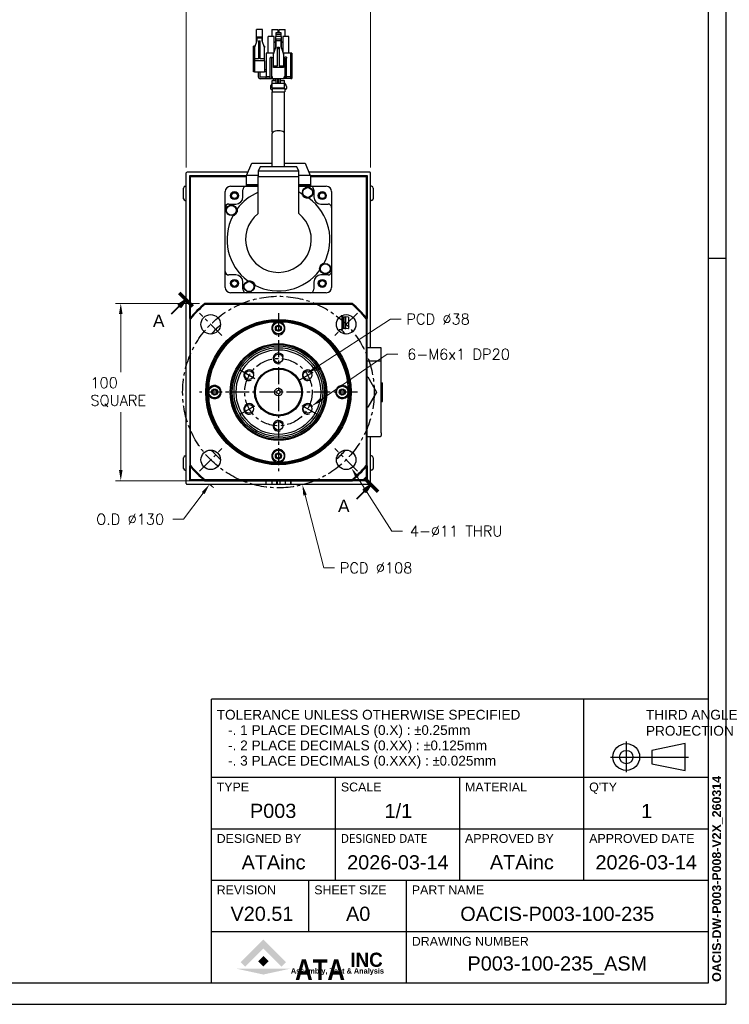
# Model space of a CAD drawing. Extents: x 127 to 1318, y -9818 to -8942.
# Tile 5 of 18: x 918 to 1318, y -9783 to -9228. Entities that reach past the tile are written whole.
import ezdxf
from ezdxf.enums import TextEntityAlignment as Align

# ---------------------------------------------------------------- set-up
doc = ezdxf.new("R2010")
doc.units = 0
doc.header["$LTSCALE"] = 25.4
doc.linetypes.add('CENTER', pattern=[2, 1.25, -0.25, 0.25, -0.25])
doc.linetypes.add('CHAIN', pattern=[0.3543, 0.2362, -0.0295, 0.0591, -0.0295])
doc.layers.get('0').update_dxf_attribs({"linetype": 'CONTINUOUS'})
doc.layers.get('Defpoints').update_dxf_attribs({"linetype": 'CONTINUOUS'})
doc.layers.add('ATA-CENTER', color=133, linetype='CENTER')
doc.layers.add('ATA-TEXT', color=7, linetype='CONTINUOUS')
doc.layers.add('ATA-DIM', color=252, linetype='CONTINUOUS', lineweight=25)
doc.layers.add('ATA-SECTION', color=3, linetype='CHAIN', lineweight=40)
doc.styles.get("Standard").update_dxf_attribs({"font": 'simplex.shx'})
doc.styles.add('주 문자 (ISO)', font='arial.ttf')
doc.dimstyles.new('ata_A0', dxfattribs={"dimtxt": 6, "dimasz": 6, "dimexe": 3, "dimexo": 3, "dimgap": 3, "dimtad": 0, "dimtih": 1, "dimtoh": 1, "dimdec": 6, "dimdsep": 46, "dimtxsty": 'Standard', "dimcen": 0, "dimclrd": 252, "dimclre": 252, "dimclrt": 4, "dimadec": 6, "dimazin": 2, "dimtfac": 1, "dimtdec": 6, "dimtofl": 0, "dimtmove": 0, "dimatfit": 3, "dimfxl": 0, "dimtolj": 1, "dimtzin": 0, "dimlwd": 0, "dimlwe": 0, "dimarcsym": 0})

# ---------------------------------------------------------------- blocks, each defined once
blk = doc.blocks.new('*D9750')
at = {"layer": 'ATA-DIM', "color": 252, "lineweight": 0}
for p, q in [((1018.87, -9388.03), (971.53, -9388.03)), ((974.53, -9394.03), (974.53, -9426.76)), ((974.53, -9482.03), (974.53, -9449.3)), ((1018.87, -9488.03), (971.53, -9488.03))]:
    blk.add_line(p, q, dxfattribs=at)
at = {"layer": 'ATA-DIM', "color": 252}
for points in [[(975.53, -9394.03), (973.53, -9394.03), (974.53, -9388.03)], [(973.53, -9482.03), (975.53, -9482.03), (974.53, -9488.03)]]:
    blk.add_solid(points, dxfattribs=at)
at = {"layer": 'Defpoints', "color": 0}
for p in [(1021.87, -9388.03), (974.53, -9488.03), (1021.87, -9488.03)]:
    blk.add_point(p, dxfattribs=at)
at = {"layer": 'ATA-DIM', "color": 4, "insert": (957.4, -9429.76), "char_height": 6, "attachment_point": 1}
blk.add_mtext('\\A1;100\\PSQUARE', dxfattribs=at)
blk = doc.blocks.new('*D9749')
at = {"layer": 'ATA-DIM', "color": 252, "lineweight": 0}
for p, q in [((1011.4, -9311.53), (1011.4, -9213.36)), ((1115.4, -9311.53), (1115.4, -9213.36)), ((1017.4, -9216.36), (1051.42, -9216.36)), ((1109.4, -9216.36), (1079.38, -9216.36))]:
    blk.add_line(p, q, dxfattribs=at)
at = {"layer": 'ATA-DIM', "color": 252}
for points in [[(1017.4, -9215.36), (1017.4, -9217.36), (1011.4, -9216.36)], [(1109.4, -9217.36), (1109.4, -9215.36), (1115.4, -9216.36)]]:
    blk.add_solid(points, dxfattribs=at)
at = {"layer": 'Defpoints', "color": 0}
for p in [(1115.4, -9216.36), (1011.4, -9314.53), (1115.4, -9314.53)]:
    blk.add_point(p, dxfattribs=at)
at = {"layer": 'ATA-DIM', "color": 4, "insert": (1054.42, -9211.8), "char_height": 6, "attachment_point": 1}
blk.add_mtext('\\A1;(104)', dxfattribs=at)
blk = doc.blocks.new('*D9753')
at = {"layer": 'ATA-DIM', "color": 252, "lineweight": 0}
for p, q in [((1009.94, -9509.76), (1020.97, -9494.96)), ((1003.92, -9509.76), (1009.94, -9509.76))]:
    blk.add_line(p, q, dxfattribs=at)
blk.add_arc((1063.4, -9438.03), 65, 232.9295, 235.9452, dxfattribs=at)
at = {"layer": 'ATA-DIM', "color": 252}
blk.add_solid([(1021.77, -9495.56), (1020.17, -9494.36), (1024.55, -9490.15)], dxfattribs=at)
at = {"layer": 'Defpoints', "color": 0}
for p in [(1102.24, -9385.92), (1024.55, -9490.15)]:
    blk.add_point(p, dxfattribs=at)
at = {"layer": 'ATA-DIM', "color": 4, "insert": (960.66, -9506.76), "char_height": 6, "attachment_point": 1}
blk.add_mtext('\\A1;O.D %%c130', dxfattribs=at)
blk = doc.blocks.new('ata-Title-A0-002')
for color, points in [(176, [(19.06, 9.27), (16.5, 11.82), (29.3, 24.62), (42.09, 11.82), (39.54, 9.27), (29.3, 19.51)]), (30, [(29.3, 15.23), (32.28, 12.25), (29.3, 9.27), (26.32, 12.25)]), (9, [(44.36, 8.06), (29.3, 4.78), (14.24, 8.06)])]:
    blk.add_hatch(color=color).paths.add_polyline_path(points)
at = {"color": 253}
for p, q in [((0, 0), (0, 160)), ((280, 160), (0, 160)), ((210, 58), (210, 160)), ((280, 160), (280, 0)), ((0, 116), (280, 116)), ((70, 58), (70, 116)), ((140, 58), (140, 116)), ((0, 87), (280, 87)), ((0, 58), (280, 58)), ((55, 29), (55, 58)), ((110, 0), (110, 58)), ((0, 29), (280, 29)), ((280, 0), (0, 0))]:
    blk.add_line(p, q, dxfattribs=at)
for p, q in [((233.92, 136.17), (233.92, 118.94)), ((267.18, 134.93), (248.36, 131.17)), ((267.18, 119.87), (267.18, 134.93)), ((248.36, 131.17), (248.36, 123.64)), ((225.1, 127.4), (268.96, 127.4)), ((248.36, 123.64), (267.18, 119.87)), ((0, 116), (280, 116))]:
    blk.add_line(p, q)
for radius in [7.53, 3.76]:
    blk.add_circle((233.92, 127.4), radius)
at = {"char_height": 5.5, "attachment_point": 1, "style": '주 문자 (ISO)'}
for s, insert, line_spacing_factor in [('TOLERANCE UNLESS OTHERWISE SPECIFIED\\P   -. 1 PLACE DECIMALS (0.X) : {\\fAIGDT|b0|i0|c2|p2;`0}.25mm\\P   -. 2 PLACE DECIMALS (0.XX) : {\\fAIGDT|b0|i0|c2|p2;`0}.125mm \\P   -. 3 PLACE DECIMALS (0.XXX) : {\\fAIGDT|b0|i0|c2|p2;`0}.025mm', (3.01, 154), 0.942857), ('THIRD ANGLE\\PPROJECTION', (245, 154), 0.987884)]:
    blk.add_mtext(s, dxfattribs=dict(at, insert=insert, line_spacing_factor=line_spacing_factor))
at = {"char_height": 5, "attachment_point": 1, "style": '주 문자 (ISO)'}
for s, insert in [('TYPE', (3, 113)), ('SCALE', (73.01, 113)), ('MATERIAL', (143, 113)), ("Q'TY", (213, 113)), ('DESIGNED BY', (3, 84)), ('{\\fTahoma|b0|i0|c0|p34;DESIGNED \\fTahoma|b0|i0|c129|p34;DATE}', (73, 84)), ('APPROVED BY', (143.01, 84)), ('APPROVED DATE', (213, 84)), ('REVISION', (3, 55)), ('SHEET SIZE', (58, 55)), ('PART NAME', (113.01, 55)), ('DRAWING NUMBER', (113.01, 26))]:
    blk.add_mtext(s, dxfattribs=dict(at, insert=insert))
at = {"color": 9, "style": '주 문자 (ISO)'}
for s, insert, char_height, attachment_point in [('\\fArial|b1|i0;\\W0.95;\\H8.0000;INC', (78.33, 9), 15.0588, 7), ('\\fArial|b1|i0;\\W0.90;\\H3.0000;Assembly, Test & Analysis', (71.06, 8.34), 5.6471, 2)]:
    blk.add_mtext(s, dxfattribs=dict(at, insert=insert, char_height=char_height, attachment_point=attachment_point))
at = {"color": 176, "insert": (47.23, 1.79), "char_height": 21.6471, "width": 53.0805, "attachment_point": 7, "line_spacing_factor": 0.5, "style": '주 문자 (ISO)'}
blk.add_mtext('\\fArial|b1|i0;\\W0.85;\\H11.5000;ATA', dxfattribs=at)
at = {"style": '주 문자 (ISO)'}
for tag, p in [('TYPE_001', (35, 97)), ('SCALE_001', (105, 97)), ('MATERIAL_001', (175, 97)), ('QTY_001', (245, 97)), ('APPROVED_BY_001', (175, 68.05)), ('DESIGNED_BY_001', (35, 68)), ('APPROVED_DATE_001', (245, 68)), ('REVISION_001', (27.5, 39)), ('SHEET_SIZE_001', (82.5, 39)), ('PART_NAME_001', (195, 39)), ('DRAWING_NUMBER_001', (195, 10))]:
    blk.add_attdef(tag, text='', height=8, dxfattribs=at).set_placement(p, align=Align.MIDDLE_CENTER)
at = {"color": 7, "style": '주 문자 (ISO)'}
blk.add_attdef('DESIGNED_DATE_001', text='', height=8, dxfattribs=at).set_placement((105, 68), align=Align.MIDDLE_CENTER)
blk = doc.blocks.new('*D9755')
at = {"layer": 'ATA-DIM', "color": 252, "lineweight": 0}
for p, q in [((1124.8, -9416.71), (1087.28, -9442.44)), ((1130.81, -9416.71), (1124.8, -9416.71))]:
    blk.add_line(p, q, dxfattribs=at)
at = {"layer": 'ATA-DIM', "color": 252}
blk.add_solid([(1086.71, -9441.62), (1087.84, -9443.27), (1082.33, -9445.84)], dxfattribs=at)
at = {"layer": 'Defpoints', "color": 0}
for p in [(1082.33, -9445.84), (1077.38, -9449.23)]:
    blk.add_point(p, dxfattribs=at)
at = {"layer": 'ATA-DIM', "color": 4, "insert": (1164.95, -9416.71), "char_height": 6, "attachment_point": 5}
blk.add_mtext('\\A1;6-M6x1 DP20', dxfattribs=at)
blk = doc.blocks.new('*D9754')
at = {"layer": 'ATA-DIM', "color": 252, "lineweight": 0}
for p, q in [((1127.33, -9516.39), (1107.79, -9485.9)), ((1133.34, -9516.39), (1127.33, -9516.39))]:
    blk.add_line(p, q, dxfattribs=at)
at = {"layer": 'ATA-DIM', "color": 252}
blk.add_solid([(1108.63, -9485.36), (1106.95, -9486.44), (1104.55, -9480.85)], dxfattribs=at)
at = {"layer": 'Defpoints', "color": 0}
for p in [(1098.62, -9471.59), (1104.55, -9480.85)]:
    blk.add_point(p, dxfattribs=at)
at = {"layer": 'ATA-DIM', "color": 4, "insert": (1163.61, -9516.39), "char_height": 6, "attachment_point": 5}
blk.add_mtext('\\A1;4-%%c11 THRU', dxfattribs=at)
blk = doc.blocks.new('*D9752')
at = {"layer": 'ATA-DIM', "color": 252, "lineweight": 0}
for p, q in [((1126.53, -9396.91), (1084.35, -9424.39)), ((1132.53, -9396.91), (1126.53, -9396.91))]:
    blk.add_line(p, q, dxfattribs=at)
at = {"layer": 'ATA-DIM', "color": 252}
blk.add_solid([(1083.8, -9423.55), (1084.89, -9425.23), (1079.32, -9427.66)], dxfattribs=at)
at = {"layer": 'Defpoints', "color": 0}
for p in [(1079.32, -9427.66), (1047.48, -9448.41)]:
    blk.add_point(p, dxfattribs=at)
at = {"layer": 'ATA-DIM', "color": 4, "insert": (1135.53, -9393.91), "char_height": 6, "attachment_point": 1}
blk.add_mtext('\\A1;PCD %%c38', dxfattribs=at)
blk = doc.blocks.new('*D9751')
at = {"layer": 'ATA-DIM', "color": 252, "lineweight": 0}
for p, q in [((1089, -9537.19), (1078.4, -9496.13)), ((1095.01, -9537.19), (1089, -9537.19))]:
    blk.add_line(p, q, dxfattribs=at)
at = {"layer": 'ATA-DIM', "color": 252}
blk.add_solid([(1079.37, -9495.88), (1077.43, -9496.38), (1076.9, -9490.32)], dxfattribs=at)
at = {"layer": 'Defpoints', "color": 0}
for p in [(1049.9, -9385.75), (1076.9, -9490.32)]:
    blk.add_point(p, dxfattribs=at)
at = {"layer": 'ATA-DIM', "color": 4, "insert": (1098.01, -9534.19), "char_height": 6, "attachment_point": 1}
blk.add_mtext('\\A1;PCD %%c108', dxfattribs=at)
blk = doc.blocks.new('ata-Border-A0-002')
at = {"color": 253, "ltscale": 0.5}
for p, q in [((1189, 841), (1189, 0)), ((1189, 420.5), (1179, 420.5)), ((0, 0), (1189, 0))]:
    blk.add_line(p, q, dxfattribs=at)
for p, q in [((1179, 829), (1179, 12)), ((1179, 12), (10, 12))]:
    blk.add_line(p, q)

msp = doc.modelspace()

# ---------------------------------------------------------------- linework, layer by layer
for p, q in [((1050.9793254, -9240.7021373), (1050.9793254, -9233.734445)), ((1054.4293254, -9233.734445), (1050.9793254, -9233.734445)), ((1054.4293254, -9240.7302143), (1054.4293254, -9233.734445)), ((1059.5993254, -9233.734445), (1063.0543254, -9233.734445)), ((1059.5993254, -9233.734445), (1059.5993254, -9237.6198887)), ((1061.8993254, -9235.534445), (1061.8993254, -9236.534445)), ((1064.8993254, -9235.534445), (1061.8993254, -9235.534445)), ((1063.0543254, -9233.734445), (1063.0543254, -9235.534445)), ((1063.7443254, -9235.534445), (1063.7443254, -9233.734445)), ((1063.7443254, -9233.734445), (1067.1993254, -9233.734445)), ((1064.8993254, -9236.534445), (1064.8993254, -9235.534445)), ((1067.1993254, -9237.6198887), (1067.1993254, -9233.734445)), ((1051.1993254, -9240.084445), (1049.8993254, -9243.734445)), ((1051.1993254, -9237.734445), (1054.1993254, -9237.734445)), ((1051.1993254, -9237.734445), (1051.1993254, -9238.584445)), ((1054.1993254, -9238.584445), (1051.1993254, -9238.584445)), ((1051.1993254, -9238.584445), (1051.1993254, -9240.084445)), ((1052.1993254, -9240.084445), (1053.1993254, -9240.084445)), ((1052.1993254, -9240.084445), (1052.1993254, -9241.214445)), ((1053.1993254, -9241.214445), (1052.1993254, -9241.214445)), ((1052.1993254, -9241.214445), (1052.1993254, -9250.234445)), ((1053.1993254, -9241.214445), (1053.1993254, -9240.084445)), ((1053.1993254, -9250.234445), (1053.1993254, -9241.214445)), ((1054.1993254, -9238.584445), (1054.1993254, -9237.734445)), ((1054.1993254, -9240.084445), (1054.1993254, -9238.584445)), ((1055.4993254, -9243.734445), (1054.1993254, -9240.084445)), ((1060.9743254, -9237.6198887), (1057.5343254, -9237.6198887)), ((1057.5343254, -9246.9198887), (1057.5343254, -9237.6198887)), ((1060.9743254, -9246.4660425), (1060.9743254, -9237.6198887)), ((1061.1093254, -9240.964445), (1061.6743254, -9240.3350779)), ((1065.1243254, -9237.6198887), (1061.6743254, -9237.6198887)), ((1061.6743254, -9237.6198887), (1061.6743254, -9244.3121964)), ((1061.8993254, -9236.534445), (1061.8993254, -9237.6198887)), ((1064.8993254, -9236.534445), (1061.8993254, -9236.534445)), ((1061.8993254, -9239.0698887), (1061.8993254, -9240.0698887)), ((1064.8993254, -9239.0698887), (1061.8993254, -9239.0698887)), ((1064.8993254, -9240.0698887), (1061.8993254, -9240.0698887)), ((1061.8993254, -9240.0698887), (1061.8993254, -9243.6198887)), ((1064.8993254, -9237.6198887), (1064.8993254, -9236.534445)), ((1064.8993254, -9240.0698887), (1064.8993254, -9239.0698887)), ((1064.8993254, -9243.6198887), (1064.8993254, -9240.0698887)), ((1065.1243254, -9244.3121964), (1065.1243254, -9237.6198887)), ((1065.1243254, -9240.3350779), (1065.6893254, -9240.964445)), ((1069.2643254, -9237.6198887), (1065.8243254, -9237.6198887)), ((1065.8243254, -9237.6198887), (1065.8243254, -9246.4660425)), ((1069.2643254, -9246.9198887), (1069.2643254, -9237.6198887)), ((1049.3993254, -9257.434445), (1049.3993254, -9243.034445)), ((1049.8993254, -9243.034445), (1049.3993254, -9243.034445)), ((1049.8993254, -9243.034445), (1049.8993254, -9243.734445)), ((1050.1486405, -9243.034445), (1049.8993254, -9243.034445)), ((1049.8993254, -9243.734445), (1049.8993254, -9250.234445)), ((1055.4993254, -9243.034445), (1055.2500104, -9243.034445)), ((1055.4993254, -9243.034445), (1055.4993254, -9243.734445)), ((1055.4993254, -9250.234445), (1055.4993254, -9243.734445)), ((1056.3993254, -9246.9198887), (1056.3993254, -9260.3198887)), ((1060.5993254, -9246.9198887), (1056.3993254, -9246.9198887)), ((1060.5993254, -9247.6198887), (1061.8993254, -9243.6198887)), ((1060.5993254, -9247.6198887), (1060.5993254, -9246.9198887)), ((1060.8268254, -9246.9198887), (1060.5993254, -9246.9198887)), ((1062.8993254, -9243.6198887), (1063.8993254, -9243.6198887)), ((1062.8993254, -9244.4898887), (1062.8993254, -9243.6198887)), ((1062.8993254, -9254.1198887), (1062.8993254, -9244.4898887)), ((1063.8993254, -9244.4898887), (1062.8993254, -9244.4898887)), ((1063.8993254, -9243.6198887), (1063.8993254, -9244.4898887)), ((1063.8993254, -9244.4898887), (1063.8993254, -9254.1198887)), ((1064.8993254, -9243.6198887), (1066.1993254, -9247.6198887)), ((1066.1993254, -9246.9198887), (1065.9718254, -9246.9198887)), ((1066.1993254, -9247.6198887), (1066.1993254, -9246.9198887)), ((1070.3993254, -9246.9198887), (1066.1993254, -9246.9198887)), ((1070.8993254, -9246.9198887), (1070.3993254, -9246.9198887)), ((1070.3993254, -9260.3198887), (1070.3993254, -9246.9198887)), ((1070.8993254, -9246.9198887), (1070.8993254, -9261.3198887)), ((1049.8993254, -9250.234445), (1049.8993254, -9251.234445)), ((1052.1993254, -9250.234445), (1049.8993254, -9250.234445)), ((1049.8993254, -9251.234445), (1049.8993254, -9257.434445)), ((1055.4993254, -9251.234445), (1049.8993254, -9251.234445)), ((1055.4993254, -9250.234445), (1053.1993254, -9250.234445)), ((1055.4993254, -9251.234445), (1055.4993254, -9250.234445)), ((1055.4993254, -9251.234445), (1055.4993254, -9257.434445)), ((1058.7693254, -9249.3198887), (1059.7693254, -9249.3198887)), ((1058.7693254, -9249.3198887), (1058.7693254, -9249.8198887)), ((1058.7693254, -9261.3198887), (1058.7693254, -9249.8198887)), ((1059.7693254, -9249.3198887), (1059.7693254, -9249.8198887)), ((1059.7693254, -9261.3198887), (1059.7693254, -9249.8198887)), ((1060.5993254, -9254.1198887), (1060.5993254, -9247.6198887)), ((1066.1993254, -9247.6198887), (1066.1993254, -9254.1198887)), ((1068.0293254, -9249.3198887), (1067.0293254, -9249.3198887)), ((1067.0293254, -9249.8198887), (1067.0293254, -9249.3198887)), ((1067.0293254, -9249.8198887), (1067.0293254, -9261.3198887)), ((1068.0293254, -9249.3198887), (1068.0293254, -9249.8198887)), ((1068.0293254, -9261.3198887), (1068.0293254, -9249.8198887)), ((1049.8993254, -9257.434445), (1049.3993254, -9257.434445)), ((1049.8993254, -9257.434445), (1055.4993254, -9257.434445)), ((1052.1293254, -9260.424445), (1052.1293254, -9257.434445)), ((1053.1293254, -9260.424445), (1053.1293254, -9257.434445)), ((1056.3993254, -9256.434445), (1055.4993254, -9256.434445)), ((1056.3993254, -9257.434445), (1055.4993254, -9257.434445)), ((1060.5993254, -9255.1198887), (1060.5993254, -9254.1198887)), ((1060.5993254, -9254.1198887), (1062.8993254, -9254.1198887)), ((1066.1993254, -9255.1198887), (1060.5993254, -9255.1198887)), ((1063.8993254, -9254.1198887), (1066.1993254, -9254.1198887)), ((1066.1993254, -9254.1198887), (1066.1993254, -9255.1198887)), ((1056.3993254, -9260.434445), (1053.1393254, -9260.434445)), ((1060.6393254, -9261.434445), (1053.1393254, -9261.434445)), ((1056.3993254, -9261.3198887), (1056.3993254, -9260.3198887)), ((1058.7693254, -9260.3198887), (1056.3993254, -9260.3198887)), ((1058.7693254, -9261.3198887), (1056.3993254, -9261.3198887)), ((1058.7693254, -9261.3198887), (1059.7693254, -9261.3198887)), ((1060.0993254, -9260.3198887), (1059.7693254, -9260.3198887)), ((1060.0993254, -9261.3198887), (1059.7693254, -9261.3198887)), ((1059.8993254, -9263.6316694), (1059.8993254, -9262.434445)), ((1059.8993254, -9262.434445), (1062.1493254, -9262.434445)), ((1060.0993254, -9261.3198887), (1060.0993254, -9260.3198887)), ((1060.0993254, -9261.3198887), (1066.6993254, -9261.3198887)), ((1060.6393254, -9261.434445), (1060.6393254, -9261.3198887)), ((1060.6493254, -9262.434445), (1060.6493254, -9261.434445)), ((1061.6493254, -9262.434445), (1061.6493254, -9261.434445)), ((1062.1493254, -9263.8198887), (1062.1493254, -9261.3198887)), ((1063.1493254, -9263.8198887), (1063.1493254, -9261.3198887)), ((1063.1493254, -9262.434445), (1063.6493254, -9262.434445)), ((1063.6493254, -9263.8198887), (1063.6493254, -9261.3198887)), ((1064.6493254, -9263.8198887), (1064.6493254, -9261.3198887)), ((1064.6493254, -9262.434445), (1066.8993254, -9262.434445)), ((1066.6993254, -9261.3198887), (1066.6993254, -9260.3198887)), ((1067.0293254, -9260.3198887), (1066.6993254, -9260.3198887)), ((1067.0293254, -9261.3198887), (1066.6993254, -9261.3198887)), ((1066.8993254, -9263.6316694), (1066.8993254, -9262.434445)), ((1068.0293254, -9261.3198887), (1067.0293254, -9261.3198887)), ((1070.3993254, -9260.3198887), (1068.0293254, -9260.3198887)), ((1070.3993254, -9261.3198887), (1068.0293254, -9261.3198887)), ((1070.3993254, -9261.3198887), (1070.3993254, -9260.3198887)), ((1070.3993254, -9261.3198887), (1070.8993254, -9261.3198887)), ((1058.8993254, -9265.7372207), (1058.8993254, -9266.934445)), ((1059.7313757, -9264.1863696), (1059.0672751, -9265.1825205)), ((1059.3993254, -9267.434445), (1059.7993254, -9267.434445)), ((1059.8993254, -9266.6698887), (1059.7993254, -9266.8198887)), ((1059.7993254, -9266.8198887), (1066.9993254, -9266.8198887)), ((1059.7993254, -9266.8198887), (1059.7993254, -9268.8198887)), ((1059.7993254, -9268.8198887), (1066.9993254, -9268.8198887)), ((1059.8993254, -9266.6698887), (1059.8993254, -9263.8198887)), ((1059.8993254, -9263.8198887), (1066.8993254, -9263.8198887)), ((1066.8993254, -9266.6698887), (1059.8993254, -9266.6698887)), ((1059.8993254, -9291.3198887), (1059.8993254, -9268.8198887)), ((1066.8993254, -9266.6698887), (1066.8993254, -9263.8198887)), ((1066.8993254, -9266.6698887), (1066.9993254, -9266.8198887)), ((1066.8993254, -9291.3198887), (1066.8993254, -9268.8198887)), ((1066.9993254, -9266.8198887), (1066.9993254, -9268.8198887)), ((1066.9993254, -9267.434445), (1067.3993254, -9267.434445)), ((1067.0672751, -9264.1863696), (1067.7313757, -9265.1825205)), ((1067.8993254, -9265.7372207), (1067.8993254, -9266.934445)), ((1059.8993254, -9291.3198887), (1059.8993254, -9292.2306311)), ((1066.8993254, -9292.2306311), (1066.8993254, -9291.3198887)), ((1059.8993254, -9310.8973133), (1059.8993254, -9292.2306311)), ((1066.8993254, -9310.8973133), (1066.8993254, -9292.2306311)), ((1045.4815146, -9316.034445), (1048.3581344, -9309.034445)), ((1048.3581344, -9309.034445), (1059.8993254, -9309.034445)), ((1053.2232212, -9310.8973133), (1051.9493254, -9313.227161)), ((1051.9493254, -9313.227161), (1051.9493254, -9316.534445)), ((1051.9493254, -9313.227161), (1074.8493254, -9313.227161)), ((1053.2232212, -9310.8973133), (1073.5754296, -9310.8973133)), ((1066.8993254, -9309.034445), (1078.4405165, -9309.034445)), ((1074.8493254, -9313.227161), (1073.5754296, -9310.8973133)), ((1074.8493254, -9316.534445), (1074.8493254, -9313.227161)), ((1078.4405165, -9309.034445), (1081.3171363, -9316.034445)), ((1011.3993254, -9489.534445), (1011.3993254, -9314.534445)), ((1046.3034059, -9314.034445), (1011.8993254, -9314.034445)), ((1013.3993254, -9316.534445), (1013.8993254, -9316.034445)), ((1013.3993254, -9396.5013257), (1013.3993254, -9316.034445)), ((1013.3993254, -9316.034445), (1045.4815146, -9316.034445)), ((1013.8993254, -9316.534445), (1013.3993254, -9316.534445)), ((1013.8993254, -9316.034445), (1013.8993254, -9316.534445)), ((1013.8993254, -9395.9066632), (1013.8993254, -9316.534445)), ((1013.8993254, -9316.534445), (1045.3993254, -9316.534445)), ((1045.3993254, -9316.234445), (1045.4815146, -9316.034445)), ((1045.3993254, -9321.234445), (1045.3993254, -9316.234445)), ((1051.9493254, -9316.034445), (1045.4815146, -9316.034445)), ((1051.9493254, -9337.4554903), (1051.9493254, -9316.534445)), ((1051.9493254, -9316.534445), (1074.8493254, -9316.534445)), ((1081.3171363, -9316.034445), (1074.8493254, -9316.034445)), ((1074.8493254, -9337.4554903), (1074.8493254, -9316.534445)), ((1114.8993254, -9314.034445), (1080.4952449, -9314.034445)), ((1081.3171363, -9316.034445), (1081.3993254, -9316.234445)), ((1081.3171363, -9316.034445), (1113.3993254, -9316.034445)), ((1081.3993254, -9316.234445), (1081.3993254, -9321.234445)), ((1081.3993254, -9316.534445), (1112.8993254, -9316.534445)), ((1112.8993254, -9316.534445), (1112.8993254, -9316.034445)), ((1112.8993254, -9316.034445), (1113.3993254, -9316.534445)), ((1113.3993254, -9316.534445), (1112.8993254, -9316.534445)), ((1112.8993254, -9316.534445), (1112.8993254, -9395.9066632)), ((1113.3993254, -9316.034445), (1113.3993254, -9396.5013257)), ((1115.3993254, -9413.034445), (1115.3993254, -9314.534445)), ((1009.8993254, -9329.034445), (1009.8993254, -9323.034445)), ((1010.8993254, -9322.034445), (1011.3993254, -9322.034445)), ((1036.3993254, -9322.034445), (1045.3993254, -9322.034445)), ((1043.3993254, -9328.034445), (1043.3993254, -9324.034445)), ((1051.9493254, -9321.234445), (1045.3993254, -9321.234445)), ((1045.3993254, -9322.034445), (1045.3993254, -9321.334445)), ((1045.3993254, -9321.334445), (1051.9493254, -9321.334445)), ((1045.3993254, -9322.034445), (1051.9493254, -9322.034445)), ((1045.4993254, -9321.334445), (1045.4993254, -9321.234445)), ((1081.3993254, -9321.234445), (1074.8493254, -9321.234445)), ((1074.8493254, -9321.334445), (1081.3993254, -9321.334445)), ((1074.8493254, -9322.034445), (1081.3993254, -9322.034445)), ((1081.2993254, -9321.234445), (1081.2993254, -9321.334445)), ((1081.3993254, -9321.334445), (1081.3993254, -9322.034445)), ((1081.3993254, -9322.034445), (1090.3993254, -9322.034445)), ((1083.3993254, -9324.034445), (1083.3993254, -9328.034445)), ((1115.8993254, -9322.034445), (1115.3993254, -9322.034445)), ((1116.8993254, -9323.034445), (1116.8993254, -9329.034445)), ((1010.8993254, -9330.034445), (1011.3993254, -9330.034445)), ((1033.3993254, -9334.034445), (1033.3993254, -9325.034445)), ((1093.3993254, -9325.034445), (1093.3993254, -9334.034445)), ((1115.8993254, -9330.034445), (1115.3993254, -9330.034445)), ((1033.3993254, -9370.034445), (1033.3993254, -9334.034445)), ((1035.3993254, -9332.034445), (1039.3993254, -9332.034445)), ((1087.3993254, -9332.034445), (1091.3993254, -9332.034445)), ((1093.3993254, -9334.034445), (1093.3993254, -9370.034445)), ((1033.3993254, -9379.034445), (1033.3993254, -9370.034445)), ((1039.3993254, -9372.034445), (1035.3993254, -9372.034445)), ((1091.3993254, -9372.034445), (1087.3993254, -9372.034445)), ((1093.3993254, -9370.034445), (1093.3993254, -9379.034445)), ((1043.3993254, -9380.034445), (1043.3993254, -9376.034445)), ((1083.3993254, -9376.034445), (1083.3993254, -9380.034445)), ((1045.3993254, -9382.034445), (1036.3993254, -9382.034445)), ((1081.3993254, -9382.034445), (1045.3993254, -9382.034445)), ((1090.3993254, -9382.034445), (1081.3993254, -9382.034445)), ((1104.9324447, -9388.034445), (1021.8662061, -9388.034445)), ((1022.0471792, -9388.534445), (1104.7514717, -9388.534445)), ((1013.3993254, -9396.5013257), (1013.3993254, -9479.5675643)), ((1013.8993254, -9479.3865913), (1013.8993254, -9396.6822988)), ((1099.1493254, -9394.984445), (1098.7924893, -9394.984445)), ((1099.8993254, -9395.734445), (1099.1493254, -9394.984445)), ((1099.1493254, -9394.984445), (1099.1493254, -9402.984445)), ((1100.8993254, -9395.734445), (1099.8993254, -9395.734445)), ((1099.8993254, -9395.734445), (1099.8993254, -9402.234445)), ((1100.8993254, -9395.734445), (1101.1493254, -9395.534445)), ((1100.8993254, -9395.734445), (1100.8993254, -9402.234445)), ((1102.8106801, -9395.7243141), (1101.1493254, -9395.534445)), ((1101.1493254, -9395.534445), (1101.1493254, -9402.434445)), ((1102.8993254, -9395.8236674), (1102.8993254, -9402.1452227)), ((1112.8993254, -9396.6822988), (1112.8993254, -9479.3865913)), ((1113.3993254, -9479.5675643), (1113.3993254, -9396.5013257)), ((1099.8993254, -9402.234445), (1099.1493254, -9402.984445)), ((1100.8993254, -9402.234445), (1099.8993254, -9402.234445)), ((1100.8993254, -9402.234445), (1101.1493254, -9402.434445)), ((1102.8106801, -9402.2445759), (1101.1493254, -9402.434445)), ((1099.1493254, -9402.984445), (1097.6835753, -9402.984445)), ((1120.8993254, -9413.034445), (1113.3993254, -9413.034445)), ((1121.3993254, -9418.534445), (1121.3993254, -9413.534445)), ((1121.3993254, -9421.034445), (1121.3993254, -9418.534445)), ((1120.8993254, -9420.534445), (1113.3993254, -9420.534445)), ((1121.3993254, -9461.034445), (1121.3993254, -9421.034445)), ((1113.398608, -9429.534445), (1113.8068027, -9429.534445)), ((1113.8068027, -9429.534445), (1118.71428, -9438.034445)), ((1121.3993254, -9432.784445), (1122.0993254, -9432.784445)), ((1122.0993254, -9443.284445), (1122.0993254, -9432.784445)), ((1118.71428, -9438.034445), (1113.8068027, -9446.534445)), ((1113.8068027, -9446.534445), (1113.398608, -9446.534445)), ((1121.3993254, -9443.284445), (1122.0993254, -9443.284445)), ((1113.3993254, -9463.034445), (1120.8993254, -9463.034445)), ((1115.3993254, -9489.534445), (1115.3993254, -9463.034445)), ((1121.3993254, -9461.034445), (1121.3993254, -9462.534445)), ((1010.8993254, -9474.034445), (1011.3993254, -9474.034445)), ((1115.8993254, -9474.034445), (1115.3993254, -9474.034445)), ((1009.8993254, -9481.034445), (1009.8993254, -9475.034445)), ((1013.3993254, -9488.034445), (1013.3993254, -9479.5675643)), ((1013.8993254, -9487.534445), (1013.8993254, -9480.1622268)), ((1112.8993254, -9480.1622268), (1112.8993254, -9487.534445)), ((1113.3993254, -9479.5675643), (1113.3993254, -9488.034445)), ((1116.8993254, -9475.034445), (1116.8993254, -9481.034445)), ((1010.8993254, -9482.034445), (1011.3993254, -9482.034445)), ((1115.8993254, -9482.034445), (1115.3993254, -9482.034445)), ((1011.8993254, -9490.034445), (1056.3522898, -9490.034445)), ((1013.8993254, -9488.034445), (1013.3993254, -9487.534445)), ((1013.3993254, -9487.534445), (1013.8993254, -9487.534445)), ((1021.8662061, -9488.034445), (1013.3993254, -9488.034445)), ((1021.2715436, -9487.534445), (1013.8993254, -9487.534445)), ((1013.8993254, -9487.534445), (1013.8993254, -9488.034445)), ((1021.8662061, -9488.034445), (1104.9324447, -9488.034445)), ((1104.7514717, -9487.534445), (1022.0471792, -9487.534445)), ((1056.3522898, -9488.034445), (1056.3522898, -9490.034445)), ((1056.3522898, -9490.034445), (1059.6187387, -9490.034445)), ((1059.6187387, -9488.034445), (1059.6187387, -9490.034445)), ((1059.6187387, -9490.034445), (1062.5714884, -9490.034445)), ((1062.5714884, -9490.034445), (1062.5714884, -9488.034445)), ((1062.5959058, -9490.034445), (1062.5714884, -9490.034445)), ((1062.5959058, -9490.034445), (1062.5959058, -9488.034445)), ((1062.6027598, -9490.034445), (1062.5959058, -9490.034445)), ((1062.6027598, -9488.034445), (1062.6027598, -9490.034445)), ((1062.6271771, -9490.034445), (1062.6027598, -9490.034445)), ((1062.6271771, -9488.034445), (1062.6271771, -9490.034445)), ((1062.6271771, -9490.034445), (1064.1714737, -9490.034445)), ((1064.1714737, -9488.034445), (1064.1714737, -9490.034445)), ((1064.1714737, -9490.034445), (1067.1242234, -9490.034445)), ((1067.1242234, -9488.034445), (1067.1242234, -9490.034445)), ((1067.1242234, -9490.034445), (1070.4395071, -9490.034445)), ((1070.4395071, -9490.034445), (1070.4395071, -9488.034445)), ((1070.4463611, -9490.034445), (1070.4395071, -9490.034445)), ((1070.4463611, -9488.034445), (1070.4463611, -9490.034445)), ((1070.4463611, -9490.034445), (1114.8993254, -9490.034445)), ((1113.3993254, -9488.034445), (1104.9324447, -9488.034445)), ((1112.8993254, -9487.534445), (1105.5271072, -9487.534445)), ((1112.8993254, -9487.534445), (1113.3993254, -9487.534445)), ((1113.3993254, -9487.534445), (1112.8993254, -9488.034445)), ((1112.8993254, -9488.034445), (1112.8993254, -9487.534445))]:
    msp.add_line(p, q)
for centre, radius in [((1079.8993254, -9325.534445), 3), ((1079.8993254, -9325.534445), 2.75), ((1038.6505881, -9327.2857077), 2.25), ((1038.6505881, -9327.2857077), 2.15), ((1038.6505881, -9327.2857077), 1.65), ((1088.1480628, -9327.2857077), 2.25), ((1088.1480628, -9327.2857077), 2.15), ((1088.1480628, -9327.2857077), 1.65), ((1036.8993254, -9335.534445), 3), ((1036.8993254, -9335.534445), 2.75), ((1089.8993254, -9368.534445), 3), ((1089.8993254, -9368.534445), 2.75), ((1038.6505881, -9376.7831824), 2.25), ((1038.6505881, -9376.7831824), 2.15), ((1088.1480628, -9376.7831824), 2.25), ((1088.1480628, -9376.7831824), 2.15), ((1038.6505881, -9376.7831824), 1.65), ((1046.8993254, -9378.534445), 3), ((1046.8993254, -9378.534445), 2.75), ((1088.1480628, -9376.7831824), 1.65), ((1025.2155592, -9399.8506788), 5.5), ((1101.5830916, -9399.8506788), 5.5), ((1063.3993254, -9438.034445), 41), ((1063.3993254, -9438.034445), 40.5), ((1063.3993254, -9438.034445), 40), ((1063.3993254, -9402.034445), 3.25), ((1063.3993254, -9402.034445), 1.7), ((1063.3993254, -9402.034445), 1.2295), ((1063.3993254, -9438.034445), 27.25), ((1063.3993254, -9438.034445), 26.75), ((1063.3993254, -9438.034445), 26.000379), ((1063.3993254, -9438.034445), 25), ((1063.3993254, -9438.034445), 23.8452995), ((1063.3993254, -9419.034445), 2.4585), ((1063.3993254, -9438.034445), 13.5), ((1046.9448428, -9428.534445), 2.4585), ((1063.3993254, -9438.034445), 13), ((1079.8538081, -9428.534445), 2.4585), ((1027.3993254, -9438.034445), 3.25), ((1099.3993254, -9438.034445), 3.25), ((1027.3993254, -9438.034445), 1.7), ((1027.3993254, -9438.034445), 1.2295), ((1063.3993254, -9438.034445), 2.125), ((1063.3993254, -9438.034445), 1), ((1099.3993254, -9438.034445), 1.7), ((1099.3993254, -9438.034445), 1.2295), ((1046.9448428, -9447.534445), 2.4585), ((1079.8538081, -9447.534445), 2.4585), ((1063.3993254, -9457.034445), 2.4585), ((1025.2155592, -9476.2182112), 5.5), ((1063.3993254, -9474.034445), 3.25), ((1063.3993254, -9474.034445), 1.7), ((1063.3993254, -9474.034445), 1.2295), ((1101.5830916, -9476.2182112), 5.5)]:
    msp.add_circle(centre, radius)
for centre, radius, start, end in [((1062.5993168, -9242.2985836), 2, 138.158730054, 144.340490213), ((1064.199334, -9242.2985836), 2, 35.659509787, 41.841269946), ((1053.1393254, -9260.424445), 1.01, 180, 270), ((1053.1393254, -9260.424445), 0.01, 180, 270), ((1058.8993254, -9263.6316694), 1, 326.309932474, 0), ((1060.6393254, -9261.434445), 0.01, 0, 90), ((1060.6393254, -9261.434445), 1.01, 0, 6.512623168), ((1067.8993254, -9263.6316694), 1, 180, 213.690067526), ((1059.8993254, -9265.7372207), 1, 146.309932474, 180), ((1059.3993254, -9266.934445), 0.5, 180, 270), ((1067.3993254, -9266.934445), 0.5, 270, 0), ((1066.8993254, -9265.7372207), 1, 0, 33.690067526), ((1011.8993254, -9314.534445), 0.5, 90, 180), ((1114.8993254, -9314.534445), 0.5, 0, 90), ((1010.8993254, -9323.034445), 1, 90, 180), ((1036.3993254, -9325.034445), 3, 90, 180), ((1045.3993254, -9324.034445), 2, 90, 180), ((1081.3993254, -9324.034445), 2, 0, 90), ((1090.3993254, -9325.034445), 3, 0, 90), ((1115.8993254, -9323.034445), 1, 0, 90), ((1010.8993254, -9329.034445), 1, 180, 270), ((1039.3993254, -9328.034445), 4, 270, 0), ((1063.3993254, -9352.034445), 29, 113.25522149, 143.565327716), ((1063.3993254, -9352.034445), 29, 62.618458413, 66.74477851), ((1063.3993254, -9352.034445), 29, 332.618458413, 53.565327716), ((1087.3993254, -9328.034445), 4, 180, 270), ((1115.8993254, -9329.034445), 1, 270, 0), ((1035.3993254, -9334.034445), 2, 90, 180), ((1091.3993254, -9334.034445), 2, 0, 90), ((1063.3993254, -9352.034445), 29, 152.618458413, 233.565327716), ((1063.3993254, -9352.034445), 18.5377567, 128.145334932, 51.854665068), ((1035.3993254, -9370.034445), 2, 180, 270), ((1039.3993254, -9376.034445), 4, 0, 90), ((1063.3993254, -9352.034445), 29, 242.618458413, 323.565327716), ((1087.3993254, -9376.034445), 4, 90, 180), ((1091.3993254, -9370.034445), 2, 270, 0), ((1036.3993254, -9379.034445), 3, 180, 270), ((1045.3993254, -9380.034445), 2, 180, 270), ((1081.3993254, -9380.034445), 2, 270, 0), ((1090.3993254, -9379.034445), 3, 270, 0), ((1063.3993254, -9438.034445), 65, 129.715137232, 140.284862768), ((1063.3993254, -9438.034445), 64.5, 129.875277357, 140.124722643), ((1063.3993254, -9438.034445), 64.5, 39.875277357, 50.124722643), ((1063.3993254, -9438.034445), 65, 39.715137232, 50.284862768), ((1102.7993254, -9395.8236674), 0.1, 0, 83.480198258), ((1063.3993254, -9438.034445), 39.5, 92.045666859, 177.954333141), ((1063.3993254, -9438.034445), 50, 130.836642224, 139.163357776), ((1063.3993254, -9402.034445), 3.75, 112.086024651, 67.913975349), ((1063.3993254, -9402.034445), 1.5, 170, 80), ((1063.3993254, -9438.034445), 39.5, 2.045666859, 87.954333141), ((1102.7993254, -9402.1452227), 0.1, 276.519801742, 0), ((1063.3993254, -9438.034445), 50, 40.836642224, 44.507289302), ((1120.8993254, -9413.534445), 0.5, 0, 90), ((1063.3993254, -9419.034445), 3, 20, 290), ((1120.8993254, -9421.034445), 0.5, 0, 90), ((1046.9448428, -9428.534445), 3, 20, 290), ((1079.8538081, -9428.534445), 3, 20, 290), ((1027.3993254, -9438.034445), 3.75, 202.086024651, 157.913975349), ((1099.3993254, -9438.034445), 3.75, 22.086024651, 337.913975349), ((1063.3993254, -9438.034445), 39.5, 182.045666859, 267.954333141), ((1027.3993254, -9438.034445), 1.5, 170, 80), ((1063.3993254, -9438.034445), 39.5, 272.045666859, 357.954333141), ((1099.3993254, -9438.034445), 1.5, 170, 80), ((1046.9448428, -9447.534445), 3, 20, 290), ((1079.8538081, -9447.534445), 3, 20, 290), ((1063.3993254, -9457.034445), 3, 20, 290), ((1120.8993254, -9462.534445), 0.5, 270, 0), ((1010.8993254, -9475.034445), 1, 90, 180), ((1063.3993254, -9438.034445), 50, 220.836642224, 229.163357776), ((1063.3993254, -9474.034445), 3.75, 292.086024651, 247.913975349), ((1063.3993254, -9474.034445), 1.5, 170, 80), ((1063.3993254, -9438.034445), 50, 310.836642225, 319.163357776), ((1115.8993254, -9475.034445), 1, 0, 90), ((1063.3993254, -9438.034445), 65, 219.715137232, 230.284862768), ((1063.3993254, -9438.034445), 64.5, 219.875277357, 230.124722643), ((1063.3993254, -9438.034445), 64.5, 309.875277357, 320.124722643), ((1063.3993254, -9438.034445), 65, 309.715137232, 320.284862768), ((1010.8993254, -9481.034445), 1, 180, 270), ((1115.8993254, -9481.034445), 1, 270, 0), ((1011.8993254, -9489.534445), 0.5, 180, 270), ((1114.8993254, -9489.534445), 0.5, 270, 0)]:
    msp.add_arc(centre, radius, start, end)
msp.add_ellipse((1063.3993254, -9292.2306311), major_axis=(3.5, 0), ratio=0.4226182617, start_param=0, end_param=3.1415926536)
for points, knots in [([(1080.6225952, -9328.7029432), (1080.5628213, -9328.7165877), (1080.5031188, -9328.7284338), (1080.0778578, -9328.8006875), (1079.6712516, -9328.8011493), (1078.8838842, -9328.6476835), (1078.5031293, -9328.4936132), (1077.8598916, -9328.0931067), (1077.5536227, -9327.8194075), (1077.0684776, -9327.1805542), (1076.8894763, -9326.8154689), (1076.7666683, -9326.4019647), (1076.7509549, -9326.3431615), (1076.736824, -9326.2835007)], [1.28797961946, 1.28797961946, 1.28797961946, 1.28797961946, 1.30643530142, 1.30643530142, 1.42009534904, 1.42009534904, 1.53375539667, 1.53375539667, 1.64741544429, 1.64741544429, 1.76107549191, 1.76107549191, 1.77953117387, 1.77953117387, 1.77953117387, 1.77953117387]), ([(1040.0678236, -9334.8111752), (1040.0814681, -9334.8709491), (1040.0933142, -9334.9306517), (1040.1655679, -9335.3559127), (1040.1660297, -9335.7625189), (1040.0125639, -9336.5498862), (1039.8584936, -9336.9306411), (1039.4579871, -9337.5738789), (1039.1842879, -9337.8801478), (1038.5454346, -9338.3652928), (1038.1803493, -9338.5442941), (1037.7668451, -9338.6671021), (1037.7080419, -9338.6828155), (1037.6483811, -9338.6969465)], [1.28797961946, 1.28797961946, 1.28797961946, 1.28797961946, 1.30643530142, 1.30643530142, 1.42009534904, 1.42009534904, 1.53375539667, 1.53375539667, 1.64741544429, 1.64741544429, 1.76107549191, 1.76107549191, 1.77953117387, 1.77953117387, 1.77953117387, 1.77953117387]), ([(1086.7308272, -9369.2577148), (1086.7171827, -9369.1979409), (1086.7053366, -9369.1382384), (1086.6330829, -9368.7129774), (1086.6326211, -9368.3063712), (1086.7860869, -9367.5190038), (1086.9401572, -9367.1382489), (1087.3406637, -9366.4950112), (1087.614363, -9366.1887423), (1088.2532162, -9365.7035972), (1088.6183016, -9365.5245959), (1089.0318058, -9365.4017879), (1089.090609, -9365.3860745), (1089.1502697, -9365.3719436)], [1.28797961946, 1.28797961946, 1.28797961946, 1.28797961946, 1.30643530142, 1.30643530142, 1.42009534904, 1.42009534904, 1.53375539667, 1.53375539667, 1.64741544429, 1.64741544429, 1.76107549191, 1.76107549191, 1.77953117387, 1.77953117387, 1.77953117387, 1.77953117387]), ([(1046.1760556, -9375.3659468), (1046.2358295, -9375.3523023), (1046.2955321, -9375.3404562), (1046.7207931, -9375.2682026), (1047.1273993, -9375.2677407), (1047.9147666, -9375.4212065), (1048.2955215, -9375.5752768), (1048.9387593, -9375.9757833), (1049.2450282, -9376.2494826), (1049.7301732, -9376.8883358), (1049.9091745, -9377.2534212), (1050.0319825, -9377.6669254), (1050.0476959, -9377.7257286), (1050.0618269, -9377.7853893)], [1.28797961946, 1.28797961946, 1.28797961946, 1.28797961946, 1.30643530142, 1.30643530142, 1.42009534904, 1.42009534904, 1.53375539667, 1.53375539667, 1.64741544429, 1.64741544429, 1.76107549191, 1.76107549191, 1.77953117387, 1.77953117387, 1.77953117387, 1.77953117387]), ([(1064.8093189, -9398.5596186), (1064.7469914, -9398.5462956), (1064.6846485, -9398.5338656), (1064.0662353, -9398.4194032), (1063.4448637, -9398.3815693), (1062.5484482, -9398.4577981), (1062.2640106, -9398.5009039), (1061.989332, -9398.5596186)], [1.80499551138, 1.80499551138, 1.80499551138, 1.80499551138, 1.82422196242, 1.82422196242, 1.99582331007, 1.99582331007, 2.07649553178, 2.07649553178, 2.07649553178, 2.07649553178]), ([(1023.924499, -9436.6244516), (1023.911157, -9436.686868), (1023.8987105, -9436.7492997), (1023.7842592, -9437.3677891), (1023.7464502, -9437.9891416), (1023.8226996, -9438.8854617), (1023.8657986, -9439.1698267), (1023.924499, -9439.4444385)], [1.80458569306, 1.80458569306, 1.80458569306, 1.80458569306, 1.82383927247, 1.82383927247, 1.99543469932, 1.99543469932, 2.07608665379, 2.07608665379, 2.07608665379, 2.07608665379]), ([(1102.8741518, -9439.4444385), (1102.8874748, -9439.382111), (1102.8999049, -9439.3197681), (1103.0143673, -9438.7013549), (1103.0522011, -9438.0799833), (1102.9759723, -9437.1835678), (1102.9328666, -9436.8991302), (1102.8741518, -9436.6244516)], [1.80499551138, 1.80499551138, 1.80499551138, 1.80499551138, 1.82422196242, 1.82422196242, 1.99582331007, 1.99582331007, 2.07649553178, 2.07649553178, 2.07649553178, 2.07649553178]), ([(1061.989332, -9477.5092714), (1062.0516595, -9477.5225944), (1062.1140023, -9477.5350245), (1062.7324155, -9477.6494869), (1063.3537871, -9477.6873207), (1064.2502027, -9477.6110919), (1064.5346402, -9477.5679862), (1064.8093189, -9477.5092714)], [1.80499550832, 1.80499550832, 1.80499550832, 1.80499550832, 1.82422195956, 1.82422195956, 1.99582330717, 1.99582330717, 2.07649552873, 2.07649552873, 2.07649552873, 2.07649552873])]:
    msp.add_open_spline(points, degree=3, knots=knots)
for points in [[(1022.0471792, -9388.534445), (1021.9867313, -9388.3678017), (1021.9264068, -9388.2011331), (1021.8662061, -9388.034445)], [(1104.9324447, -9388.034445), (1104.8722441, -9388.2011331), (1104.8119196, -9388.3678017), (1104.7514717, -9388.534445)], [(1013.3993254, -9396.5013257), (1013.5660135, -9396.5615264), (1013.7326821, -9396.6218509), (1013.8993254, -9396.6822988)], [(1112.8993254, -9396.6822988), (1113.0659688, -9396.6218509), (1113.2326373, -9396.5615264), (1113.3993254, -9396.5013257)], [(1013.8993254, -9479.3865913), (1013.7326821, -9479.4470392), (1013.5660135, -9479.5073637), (1013.3993254, -9479.5675643)], [(1113.3993254, -9479.5675643), (1113.2326373, -9479.5073637), (1113.0659688, -9479.4470392), (1112.8993254, -9479.3865913)], [(1021.8662061, -9488.034445), (1021.9264068, -9487.8677569), (1021.9867313, -9487.7010884), (1022.0471792, -9487.534445)], [(1104.7514717, -9487.534445), (1104.8119196, -9487.7010884), (1104.8722441, -9487.8677569), (1104.9324447, -9488.034445)]]:
    msp.add_open_spline(points, degree=3)
at = {"layer": 'ATA-CENTER', "ltscale": 0.3}
for p, q in [((1031.5795203, -9406.2146399), (1018.8515982, -9393.4867178)), ((1063.3993254, -9393.534445), (1063.3993254, -9482.534445)), ((1107.9470526, -9393.4867178), (1095.2191306, -9406.2146399)), ((1041.7846304, -9425.555195), (1052.1050551, -9431.513695)), ((1074.6935957, -9431.513695), (1085.0140205, -9425.555195)), ((1107.8993254, -9438.034445), (1018.8993254, -9438.034445)), ((1041.7846304, -9450.513695), (1052.1050551, -9444.555195)), ((1085.0140205, -9450.513695), (1074.6935957, -9444.555195)), ((1018.8515982, -9482.5821722), (1031.5795203, -9469.8542502)), ((1107.9470526, -9482.5821722), (1095.2191306, -9469.8542502))]:
    msp.add_line(p, q, dxfattribs=at)
for radius in [54, 19]:
    msp.add_circle((1063.3993254, -9438.034445), radius, dxfattribs=at)
at = {"layer": 'ATA-SECTION', "linetype": 'Continuous'}
for p, q in [((1003.1920585, -9393.8981727), (1011.2275558, -9385.8626754)), ((1011.2275558, -9385.8626754), (1006.9849151, -9388.6911025)), ((1008.3991287, -9390.1053161), (1011.2275558, -9385.8626754)), ((1107.5355978, -9498.2417119), (1115.5710951, -9490.2062147)), ((1115.5710951, -9490.2062147), (1111.3284544, -9493.0346418)), ((1112.7426679, -9494.4488553), (1115.5710951, -9490.2062147)), ((1111.3284544, -9493.0346418), (1112.7426679, -9494.4488553))]:
    msp.add_line(p, q, dxfattribs=at)
at = {"layer": 'ATA-SECTION', "linetype": 'Continuous', "lineweight": 70}
for p, q in [((1007.4105915, -9382.0457111), (1015.0445201, -9389.6796397)), ((1111.7541308, -9486.3892504), (1119.3880594, -9494.023179))]:
    msp.add_line(p, q, dxfattribs=at)
at = {"layer": 'ATA-SECTION', "linetype": 'Continuous', "flags": 128}
for points in [[(1008.3991267, -9390.105315), (1011.2275579, -9385.8626755), (1006.9849135, -9388.6911019), (1008.3991287, -9390.1053161)], [(1112.7426698, -9494.4488581), (1115.5710961, -9490.2062186), (1111.3284542, -9493.0346449), (1112.7426698, -9494.4488581)]]:
    msp.add_lwpolyline(points, dxfattribs=at)
at = {"layer": 'ATA-SECTION'}
for points in [[(1008.3991267, -9390.105315), (1011.2275579, -9385.8626755), (1006.9849135, -9388.6911019), (1008.3991267, -9390.105315)], [(1112.7426698, -9494.4488581), (1115.5710961, -9490.2062186), (1111.3284542, -9493.0346449), (1112.7426698, -9494.4488581)]]:
    msp.add_solid(points, dxfattribs=at)

# ---------------------------------------------------------------- block references
msp.add_blockref('ata-Border-A0-002', (126.5987038, -9783.1668469))
ref = msp.add_blockref('ata-Title-A0-002', (1025.5987038, -9771.1668469))
ref.add_attrib('SCALE_001', '1/1', (1123.2547038, -9678.1628469), dxfattribs={"height": 8, "style": '주 문자 (ISO)'})
ref.add_attrib('TYPE_001', 'P003', (1047.3827038, -9678.1148469), dxfattribs={"height": 8, "style": '주 문자 (ISO)'})
ref.add_attrib('DESIGNED_BY_001', 'ATAinc', (1042.6547038, -9707.1028469), dxfattribs={"height": 8, "style": '주 문자 (ISO)'})
ref.add_attrib('DESIGNED_DATE_001', '2026-03-14', (1102.1507038, -9707.1148469), dxfattribs={"color": 7, "height": 8, "style": '주 문자 (ISO)'})
ref.add_attrib('APPROVED_BY_001', 'ATAinc', (1182.6547038, -9707.0489187), dxfattribs={"height": 8, "style": '주 문자 (ISO)'})
ref.add_attrib('APPROVED_DATE_001', '2026-03-14', (1242.1507038, -9707.1148469), dxfattribs={"height": 8, "style": '주 문자 (ISO)'})
ref.add_attrib('PART_NAME_001', 'OACIS-P003-100-235', (1165.9387038, -9736.1668469), dxfattribs={"height": 8, "style": '주 문자 (ISO)'})
ref.add_attrib('DRAWING_NUMBER_001', 'P003-100-235_ASM', (1170.0067038, -9764.1268469), dxfattribs={"height": 8, "style": '주 문자 (ISO)'})
ref.add_attrib('QTY_001', '1', (1267.9107038, -9678.1828469), dxfattribs={"height": 8, "style": '주 문자 (ISO)'})
ref.add_attrib('REVISION_001', 'V20.51', (1036.4067038, -9736.1148469), dxfattribs={"height": 8, "style": '주 문자 (ISO)'})
ref.add_attrib('SHEET_SIZE_001', 'A0', (1101.5387038, -9736.1148469), dxfattribs={"color": 7, "height": 8, "style": '주 문자 (ISO)'})

# ---------------------------------------------------------------- texts
at = {"layer": 'ATA-SECTION', "char_height": 6.9999999, "attachment_point": 7, "style": '주 문자 (ISO)'}
for insert in [(992.6437109, -9401.3834909), (1096.9872502, -9505.7270302)]:
    msp.add_mtext('A', dxfattribs=dict(at, insert=insert))
at = {"layer": 'ATA-TEXT', "color": 7, "insert": (1307.9493684, -9770.5047329), "char_height": 1.75, "attachment_point": 1, "rotation": 90, "line_spacing_factor": 1.027748, "style": '주 문자 (ISO)'}
msp.add_mtext('{\\fArial|b1|i0|c129|p34;\\H2.85710x;OACIS-DW-P003-P008-V2X_260314}', dxfattribs=at)

# ---------------------------------------------------------------- dimensions: what is measured, and where the dimension line sits
at = {"layer": 'ATA-DIM'}
for base, p1, p2, angle, text, picture, middle in [((1115.3993254, -9216.361815), (1011.3993254, -9314.534445), (1115.3993254, -9314.534445), 180, '(<>)', '*D9749', (1065.3993254, -9216.361815)), ((974.5306122, -9488.034445), (1021.8662061, -9388.034445), (1021.8662061, -9488.034445), 90, '<>\\PSQUARE', '*D9750', (974.5306122, -9438.034445))]:
    dim = msp.add_linear_dim(base=base, p1=p1, p2=p2, angle=angle, text=text, dimstyle='ata_A0', override={"dimtfac": 0.571429, "dimtdec": 2}, dxfattribs=at)
    dim.commit()
    dim.dimension.update_dxf_attribs({"geometry": picture, "text_midpoint": middle, "dimtype": 160})
for p1, p2, text, picture, middle in [((1049.8983152, -9385.7494307), (1076.9003357, -9490.3194593), 'PCD <>', '*D9751', (1119.5751752, -9537.192027)), ((1102.2444794, -9385.9186699), (1024.5541715, -9490.1502201), 'O.D <>', '*D9753', (980.7926177, -9509.7630838)), ((1047.4795566, -9448.4056051), (1079.3190942, -9427.663285), 'PCD <>', '*D9752', (1154.8229671, -9396.9051352)), ((1077.3796021, -9449.2310018), (1082.3280141, -9445.8378883), '6-M6x1 DP20', '*D9755', (1164.9470992, -9416.712046)), ((1098.6154561, -9471.5875375), (1104.5507271, -9480.848885), '4-<> THRU', '*D9754', (1163.6108952, -9516.3859531))]:
    dim = msp.add_diameter_dim_2p(p1=p1, p2=p2, text=text, dimstyle='ata_A0', override={"dimtfac": 0.571429, "dimtdec": 2}, dxfattribs=at)
    dim.commit()
    dim.dimension.update_dxf_attribs({"geometry": picture, "text_midpoint": middle, "dimtype": 163})

doc.saveas('drawing.dxf')
